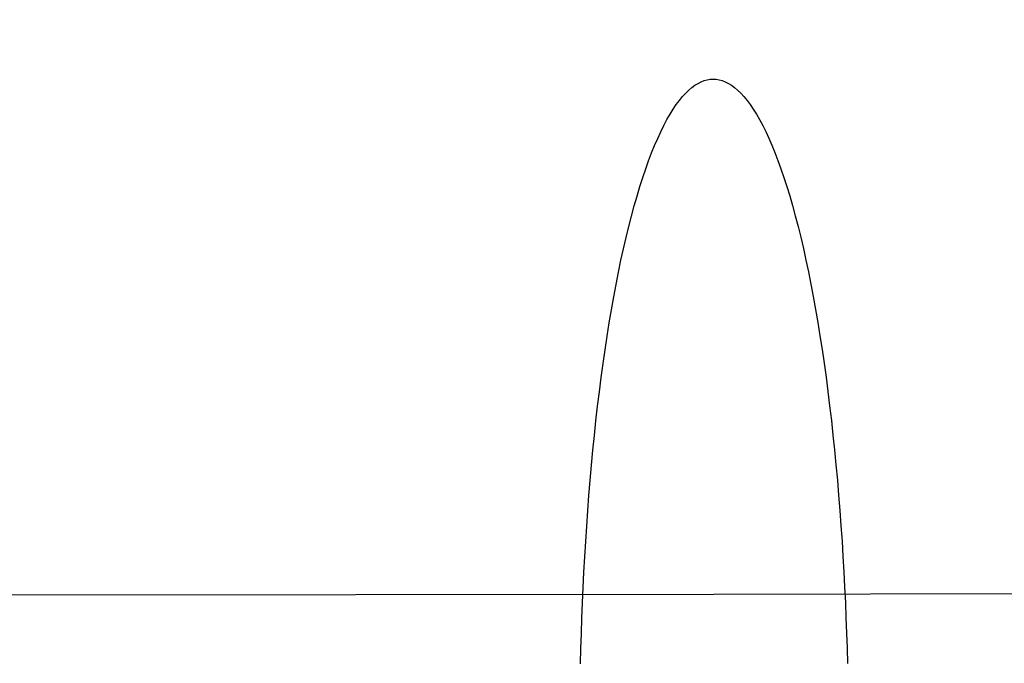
# Model space of a CAD drawing. Header units: millimetres. Extents: x -2852 to 102, y -106 to 97.
# Tile 145 of 256: x -2369 to -2359, y -4 to 3. Entities that reach past the tile are written whole.
import ezdxf

# ---------------------------------------------------------------- set-up
doc = ezdxf.new("R2010")
doc.units = ezdxf.units.MM
doc.header["$MEASUREMENT"] = 0
doc.layers.add('Predefinito', color=5, linetype='Continuous')

msp = doc.modelspace()

# ---------------------------------------------------------------- linework, layer by layer
at = {"layer": 'Predefinito', "extrusion": (-0.001366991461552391, 0.9999990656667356, 0)}
msp.add_lwpolyline([(1899.674573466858, 1028.425676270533), (1950.258311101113, 936.0311236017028), (1967.400196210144, 906.575531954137), (1985.126516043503, 877.4701447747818), (2004.656316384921, 847.0844636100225), (2025.496176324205, 816.669032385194), (2036.394788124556, 801.6049686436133), (2047.581462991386, 786.7526361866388), (2059.048771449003, 772.1737902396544), (2070.848342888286, 757.8628825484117), (2082.852187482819, 744.0269988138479), (2095.232192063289, 730.5284931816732), (2107.740481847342, 717.6917338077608), (2114.150143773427, 711.4284940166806), (2120.668526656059, 705.278737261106), (2127.105031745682, 699.4242024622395), (2133.651606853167, 693.6936066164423), (2140.312207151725, 688.0966408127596), (2147.090787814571, 682.6429961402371), (2153.75026149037, 677.5237656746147), (2160.526113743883, 672.5595220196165), (2167.421020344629, 667.7628195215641), (2174.437410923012, 663.1468989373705), (2181.31288946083, 658.8844485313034), (2188.305132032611, 654.8160355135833), (2195.415453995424, 650.9559758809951), (2202.64302808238, 647.320413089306), (2209.73752194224, 644.0360807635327), (2216.937413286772, 640.9926609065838), (2220.575985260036, 639.5662277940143), (2224.239767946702, 638.2060043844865), (2227.928330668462, 636.9140345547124), (2231.64124274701, 635.6923621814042), (2235.831195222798, 634.408737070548), (2240.048173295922, 633.2171015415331), (2244.289387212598, 632.1182628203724), (2248.553001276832, 631.1118868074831), (2252.586947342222, 630.2482168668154), (2256.637848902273, 629.4656582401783), (2260.704069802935, 628.7638639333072), (2264.783395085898, 628.1424203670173), (2268.846862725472, 627.6041235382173), (2272.919590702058, 627.1439552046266), (2277.000234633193, 626.7611647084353), (2281.087450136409, 626.4550013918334), (2285.179869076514, 626.2246883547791), (2289.276028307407, 626.0693437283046), (2293.374440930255, 625.98805940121), (2297.473620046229, 625.979927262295), (2305.646792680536, 626.1784472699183), (2313.808414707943, 626.6564582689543), (2321.949898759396, 627.4059781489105), (2330.063045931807, 628.4188195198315), (2338.132338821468, 629.6855258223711), (2346.159212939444, 631.19934427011), (2354.137618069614, 632.9527950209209), (2362.061503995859, 634.9383982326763), (2369.890818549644, 637.1387617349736), (2377.655943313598, 639.5559469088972), (2385.352627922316, 642.1840648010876), (2392.976220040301, 645.0172180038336), (2400.434543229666, 648.0133496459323), (2407.813089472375, 651.2003683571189), (2415.108121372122, 654.574644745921), (2422.315901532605, 658.1325494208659), (2429.27810764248, 661.7871694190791), (2436.148314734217, 665.6118309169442), (2442.921659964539, 669.6045235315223), (2449.593583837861, 673.7639364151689), (2455.744190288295, 677.8085140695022), (2461.79696152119, 681.9980824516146), (2467.746880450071, 686.3327562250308), (2473.588068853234, 690.8129082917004), (2480.985152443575, 696.835755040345), (2488.178176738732, 703.1012744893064), (2491.987888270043, 706.5957953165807), (2495.734193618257, 710.1583616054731), (2499.416204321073, 713.7875134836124), (2503.033206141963, 717.481423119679), (2509.945883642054, 724.9170763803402), (2516.605686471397, 732.579540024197), (2522.960022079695, 740.3811103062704), (2529.075879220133, 748.3716608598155), (2534.957113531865, 756.5253814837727), (2540.622272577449, 764.8319886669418), (2546.117810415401, 773.3251265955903), (2551.423854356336, 781.9349877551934), (2556.659804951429, 790.8208707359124), (2561.739512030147, 799.7986763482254), (2571.509788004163, 817.9680090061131), (2626.827584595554, 928.1936540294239), (2638.541319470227, 949.7322297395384), (2651.215680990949, 971.6716347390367), (2674.70444038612, 1009.524286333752), (2677.831677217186, 1014.878638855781), (2679.262425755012, 1017.450514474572), (2680.646061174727, 1020.04534911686), (2681.887900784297, 1022.49666156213), (2683.067744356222, 1024.978650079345), (2684.055893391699, 1027.222851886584), (2684.522245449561, 1028.356636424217), (2684.967345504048, 1029.498783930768)], dxfattribs=at)
msp.add_lwpolyline([(1899.674573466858, 1028.425676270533), (1950.258311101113, 936.0311236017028), (1967.400196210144, 906.575531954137), (1985.126516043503, 877.4701447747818), (2004.656316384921, 847.0844636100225), (2025.496176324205, 816.669032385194), (2036.394788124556, 801.6049686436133), (2047.581462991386, 786.7526361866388), (2059.048771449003, 772.1737902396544), (2070.848342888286, 757.8628825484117), (2082.852187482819, 744.0269988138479), (2095.232192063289, 730.5284931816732), (2107.740481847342, 717.6917338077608), (2114.150143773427, 711.4284940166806), (2120.668526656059, 705.278737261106), (2127.105031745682, 699.4242024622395), (2133.651606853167, 693.6936066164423), (2140.312207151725, 688.0966408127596), (2147.090787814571, 682.6429961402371), (2153.75026149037, 677.5237656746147), (2160.526113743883, 672.5595220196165), (2167.421020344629, 667.7628195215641), (2174.437410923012, 663.1468989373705), (2181.31288946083, 658.8844485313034), (2188.305132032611, 654.8160355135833), (2195.415453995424, 650.9559758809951), (2202.64302808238, 647.320413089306), (2209.73752194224, 644.0360807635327), (2216.937413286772, 640.9926609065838), (2220.575985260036, 639.5662277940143), (2224.239767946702, 638.2060043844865), (2227.928330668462, 636.9140345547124), (2231.64124274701, 635.6923621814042), (2235.831195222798, 634.408737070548), (2240.048173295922, 633.2171015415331), (2244.289387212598, 632.1182628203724), (2248.553001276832, 631.1118868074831), (2252.586947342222, 630.2482168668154), (2256.637848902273, 629.4656582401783), (2260.704069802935, 628.7638639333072), (2264.783395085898, 628.1424203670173), (2268.846862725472, 627.6041235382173), (2272.919590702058, 627.1439552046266), (2277.000234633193, 626.7611647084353), (2281.087450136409, 626.4550013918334), (2285.179869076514, 626.2246883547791), (2289.276028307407, 626.0693437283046), (2293.374440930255, 625.98805940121), (2297.473620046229, 625.979927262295), (2305.646792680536, 626.1784472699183), (2313.808414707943, 626.6564582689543), (2321.949898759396, 627.4059781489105), (2330.063045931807, 628.4188195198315), (2338.132338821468, 629.6855258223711), (2346.159212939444, 631.19934427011), (2354.137618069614, 632.9527950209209), (2362.061503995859, 634.9383982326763), (2369.890818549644, 637.1387617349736), (2377.655943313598, 639.5559469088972), (2385.352627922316, 642.1840648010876), (2392.976220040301, 645.0172180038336), (2400.434543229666, 648.0133496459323), (2407.813089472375, 651.2003683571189), (2415.108121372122, 654.574644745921), (2422.315901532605, 658.1325494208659), (2429.27810764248, 661.7871694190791), (2436.148314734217, 665.6118309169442), (2442.921659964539, 669.6045235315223), (2449.593583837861, 673.7639364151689), (2455.744190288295, 677.8085140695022), (2461.79696152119, 681.9980824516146), (2467.746880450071, 686.3327562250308), (2473.588068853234, 690.8129082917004), (2480.985152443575, 696.835755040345), (2488.178176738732, 703.1012744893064), (2491.987888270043, 706.5957953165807), (2495.734193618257, 710.1583616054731), (2499.416204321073, 713.7875134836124), (2503.033206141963, 717.481423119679), (2509.945883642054, 724.9170763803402), (2516.605686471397, 732.579540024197), (2522.960022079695, 740.3811103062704), (2529.075879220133, 748.3716608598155), (2534.957113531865, 756.5253814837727), (2540.622272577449, 764.8319886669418), (2546.117810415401, 773.3251265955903), (2551.423854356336, 781.9349877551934), (2556.659804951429, 790.8208707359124), (2561.739512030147, 799.7986763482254), (2571.509788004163, 817.9680090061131), (2626.827584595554, 928.1936540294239), (2638.541319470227, 949.7322297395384), (2651.215680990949, 971.6716347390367), (2674.70444038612, 1009.524286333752), (2677.831677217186, 1014.878638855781), (2679.262425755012, 1017.450514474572), (2680.646061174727, 1020.04534911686), (2681.887900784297, 1022.49666156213), (2683.067744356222, 1024.978650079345), (2684.055893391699, 1027.222851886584), (2684.522245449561, 1028.356636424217), (2684.967345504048, 1029.498783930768)], dxfattribs=at)
at = {"layer": 'Predefinito'}
msp.add_polyline3d([(-2363.476870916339, -3.966198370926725, 628.1292186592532), (-2363.472983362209, -3.805312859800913, 628.1489345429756), (-2363.468296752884, -3.643678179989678, 628.1724908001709), (-2363.462796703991, -3.481425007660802, 628.1999556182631), (-2363.456469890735, -3.318689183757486, 628.2313920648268), (-2363.44930412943, -3.155611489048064, 628.2668576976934), (-2363.441288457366, -2.992337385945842, 628.3064041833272), (-2363.432413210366, -2.829016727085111, 628.350076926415), (-2363.422670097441, -2.665803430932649, 628.397914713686), (-2363.412052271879, -2.502855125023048, 628.4499493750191), (-2363.400554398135, -2.340332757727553, 628.5062054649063), (-2363.388172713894, -2.178400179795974, 628.5666999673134), (-2363.374905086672, -2.017223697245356, 628.6314420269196), (-2363.360751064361, -1.856971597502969, 628.7004327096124), (-2363.345711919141, -1.697813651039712, 628.7736647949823), (-2363.32979068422, -1.539920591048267, 628.8511226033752), (-2363.312992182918, -1.383463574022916, 628.9327818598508), (-2363.295323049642, -1.22861362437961, 629.0186095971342), (-2363.276791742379, -1.075541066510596, 629.1085640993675), (-2363.257408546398, -0.9244149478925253, 629.2025948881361), (-2363.237185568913, -0.7754024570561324, 629.3006427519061), (-2363.216136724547, -0.6286683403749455, 629.4026398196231), (-2363.194277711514, -0.4843743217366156, 629.5085096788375), (-2363.171625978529, -0.3426785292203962, 629.6181675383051), (-2363.148200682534, -0.2037349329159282, 629.7315204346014), (-2363.124022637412, -0.0676927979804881, 629.84846748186), (-2363.099114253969, 0.0653038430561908, 629.9689001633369), (-2363.073499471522, 0.1951166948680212, 630.0927026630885), (-2363.047203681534, 0.3216136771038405, 630.2197522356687), (-2363.0202536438, 0.4446693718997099, 630.3499196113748), (-2362.992677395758, 0.564165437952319, 630.483069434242), (-2362.964504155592, 0.6799909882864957, 630.6190607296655), (-2362.935764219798, 0.7920429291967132, 630.7577473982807), (-2362.906488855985, 0.9002262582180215, 630.8989787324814), (-2362.876710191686, 1.004454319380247, 631.0425999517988), (-2362.8464611, 1.104649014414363, 631.1884527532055), (-2362.815775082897, 1.200740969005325, 631.336375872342), (-2362.784686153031, 1.292669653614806, 631.4862056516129), (-2362.753228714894, 1.380383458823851, 631.637776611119), (-2362.721437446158, 1.463839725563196, 631.7909220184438), (-2362.689347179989, 1.543004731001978, 631.9454744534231), (-2362.656992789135, 1.617853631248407, 632.1012663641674), (-2362.624409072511, 1.688370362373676, 632.2581306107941), (-2362.591630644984, 1.754547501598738, 632.4159009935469), (-2362.558691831, 1.816386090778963, 632.5744127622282), (-2362.525626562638, 1.873895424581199, 632.7335031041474), (-2362.492468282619, 1.927092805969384, 632.8930116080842), (-2362.459249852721, 1.976003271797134, 633.0527807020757), (-2362.426003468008, 2.020659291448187, 633.2126560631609), (-2362.392760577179, 2.061100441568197, 633.3724869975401), (-2362.359551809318, 2.097373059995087, 633.5321267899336), (-2362.326406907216, 2.129529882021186, 633.6914330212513), (-2362.293354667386, 2.157629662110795, 633.8502678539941), (-2362.260422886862, 2.181736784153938, 634.0084982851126), (-2362.227638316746, 2.201920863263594, 634.1659963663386), (-2362.195026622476, 2.218256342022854, 634.3226393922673), (-2362.162612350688, 2.23082208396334, 634.4783100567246), (-2362.130418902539, 2.239700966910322, 634.6328965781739), (-2362.098468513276, 2.244979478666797, 634.7862927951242), (-2362.066782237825, 2.246747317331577, 634.9383982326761), (-2362.035091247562, 2.245066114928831, 635.0905036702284), (-2362.00312654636, 2.239874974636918, 635.2438998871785), (-2361.970908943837, 2.2310841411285, 635.3984864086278), (-2361.9384604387, 2.218607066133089, 635.554157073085), (-2361.905804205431, 2.202360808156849, 635.7108000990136), (-2361.872964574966, 2.182266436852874, 635.8682981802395), (-2361.839967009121, 2.15824943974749, 636.0265286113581), (-2361.806838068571, 2.130240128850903, 636.1853634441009), (-2361.773605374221, 2.098174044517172, 636.3446696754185), (-2361.740297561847, 2.06199235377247, 636.5043094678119), (-2361.706944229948, 2.021642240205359, 636.6641404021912), (-2361.673575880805, 1.977077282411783, 636.8240157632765), (-2361.640223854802, 1.928257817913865, 636.983784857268), (-2361.606920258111, 1.875151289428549, 637.1432933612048), (-2361.573697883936, 1.817732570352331, 637.3023837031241), (-2361.540590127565, 1.755984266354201, 637.4608954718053), (-2361.507630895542, 1.689896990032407, 637.6186658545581), (-2361.474854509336, 1.619469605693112, 637.7755301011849), (-2361.442295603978, 1.544709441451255, 637.9313220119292), (-2361.409989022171, 1.465632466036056, 638.0858744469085), (-2361.377969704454, 1.382263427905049, 638.2390198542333), (-2361.346272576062, 1.294635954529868, 638.3905908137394), (-2361.314932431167, 1.202792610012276, 638.5404205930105), (-2361.283983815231, 1.106784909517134, 638.6883437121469), (-2361.253460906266, 1.006673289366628, 638.8341965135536), (-2361.223397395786, 0.902527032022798, 638.9778177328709), (-2361.193826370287, 0.7944241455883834, 639.1190490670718), (-2361.164780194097, 0.6824511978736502, 639.2577357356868), (-2361.136290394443, 0.5667031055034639, 639.3937270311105), (-2361.108387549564, 0.4472828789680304, 639.5268768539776), (-2361.081101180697, 0.3243013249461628, 639.657044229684), (-2361.054459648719, 0.1978767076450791, 639.784093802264), (-2361.028490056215, 0.0681343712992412, 639.9078963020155), (-2361.003218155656, -0.0647936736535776, 640.0283289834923), (-2360.978668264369, -0.2007691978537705, 640.1452760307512), (-2360.954863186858, -0.3396482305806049, 640.2586289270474), (-2360.931824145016, -0.4812815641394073, 640.3682867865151), (-2360.909570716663, -0.6255152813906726, 640.4741566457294), (-2360.888120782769, -0.7721913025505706, 640.5761537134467), (-2360.867490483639, -0.9211479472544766, 640.6742015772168), (-2360.847694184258, -1.072220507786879, 640.7682323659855), (-2360.828744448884, -1.225241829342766, 640.8581868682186), (-2360.810652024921, -1.380042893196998, 640.944014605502), (-2360.793425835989, -1.536453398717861, 641.0256738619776), (-2360.777072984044, -1.69430234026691, 641.1031316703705), (-2360.761598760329, -1.853418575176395, 641.1763637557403), (-2360.747006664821, -2.013631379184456, 641.2453544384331), (-2360.733298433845, -2.174770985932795, 641.3100964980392), (-2360.720474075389, -2.336669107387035, 641.3705910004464), (-2360.708531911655, -2.499159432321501, 641.4268470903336), (-2360.697468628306, -2.662078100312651, 641.4788817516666), (-2360.687279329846, -2.825264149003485, 641.5267195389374), (-2360.67795760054, -2.988559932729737, 641.5703922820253), (-2360.66949557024, -3.151811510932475, 641.609938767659), (-2360.661883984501, -3.31486900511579, 641.6454044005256), (-2360.655112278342, -3.477586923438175, 641.6768408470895), (-2360.649168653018, -3.639824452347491, 641.7043056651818), (-2360.644040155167, -3.801445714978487, 641.7278619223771), (-2360.639712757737, -3.962319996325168, 641.7475778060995)], dxfattribs=at)
msp.add_polyline3d([(-2363.476870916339, -3.966198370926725, 628.1292186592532), (-2363.472983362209, -3.805312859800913, 628.1489345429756), (-2363.468296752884, -3.643678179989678, 628.1724908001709), (-2363.462796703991, -3.481425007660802, 628.1999556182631), (-2363.456469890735, -3.318689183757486, 628.2313920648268), (-2363.44930412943, -3.155611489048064, 628.2668576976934), (-2363.441288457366, -2.992337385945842, 628.3064041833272), (-2363.432413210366, -2.829016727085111, 628.350076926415), (-2363.422670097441, -2.665803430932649, 628.397914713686), (-2363.412052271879, -2.502855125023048, 628.4499493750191), (-2363.400554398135, -2.340332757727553, 628.5062054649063), (-2363.388172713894, -2.178400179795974, 628.5666999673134), (-2363.374905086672, -2.017223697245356, 628.6314420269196), (-2363.360751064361, -1.856971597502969, 628.7004327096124), (-2363.345711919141, -1.697813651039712, 628.7736647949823), (-2363.32979068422, -1.539920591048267, 628.8511226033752), (-2363.312992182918, -1.383463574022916, 628.9327818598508), (-2363.295323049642, -1.22861362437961, 629.0186095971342), (-2363.276791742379, -1.075541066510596, 629.1085640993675), (-2363.257408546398, -0.9244149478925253, 629.2025948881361), (-2363.237185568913, -0.7754024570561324, 629.3006427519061), (-2363.216136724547, -0.6286683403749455, 629.4026398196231), (-2363.194277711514, -0.4843743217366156, 629.5085096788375), (-2363.171625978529, -0.3426785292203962, 629.6181675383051), (-2363.148200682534, -0.2037349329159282, 629.7315204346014), (-2363.124022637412, -0.0676927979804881, 629.84846748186), (-2363.099114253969, 0.0653038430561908, 629.9689001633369), (-2363.073499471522, 0.1951166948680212, 630.0927026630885), (-2363.047203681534, 0.3216136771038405, 630.2197522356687), (-2363.0202536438, 0.4446693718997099, 630.3499196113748), (-2362.992677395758, 0.564165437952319, 630.483069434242), (-2362.964504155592, 0.6799909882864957, 630.6190607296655), (-2362.935764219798, 0.7920429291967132, 630.7577473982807), (-2362.906488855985, 0.9002262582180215, 630.8989787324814), (-2362.876710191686, 1.004454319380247, 631.0425999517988), (-2362.8464611, 1.104649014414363, 631.1884527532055), (-2362.815775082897, 1.200740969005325, 631.336375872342), (-2362.784686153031, 1.292669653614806, 631.4862056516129), (-2362.753228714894, 1.380383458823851, 631.637776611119), (-2362.721437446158, 1.463839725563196, 631.7909220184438), (-2362.689347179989, 1.543004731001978, 631.9454744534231), (-2362.656992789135, 1.617853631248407, 632.1012663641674), (-2362.624409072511, 1.688370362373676, 632.2581306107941), (-2362.591630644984, 1.754547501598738, 632.4159009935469), (-2362.558691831, 1.816386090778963, 632.5744127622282), (-2362.525626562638, 1.873895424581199, 632.7335031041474), (-2362.492468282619, 1.927092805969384, 632.8930116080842), (-2362.459249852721, 1.976003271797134, 633.0527807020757), (-2362.426003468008, 2.020659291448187, 633.2126560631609), (-2362.392760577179, 2.061100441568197, 633.3724869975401), (-2362.359551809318, 2.097373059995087, 633.5321267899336), (-2362.326406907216, 2.129529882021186, 633.6914330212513), (-2362.293354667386, 2.157629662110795, 633.8502678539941), (-2362.260422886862, 2.181736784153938, 634.0084982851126), (-2362.227638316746, 2.201920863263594, 634.1659963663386), (-2362.195026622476, 2.218256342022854, 634.3226393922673), (-2362.162612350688, 2.23082208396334, 634.4783100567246), (-2362.130418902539, 2.239700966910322, 634.6328965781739), (-2362.098468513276, 2.244979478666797, 634.7862927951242), (-2362.066782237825, 2.246747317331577, 634.9383982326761), (-2362.035091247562, 2.245066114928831, 635.0905036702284), (-2362.00312654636, 2.239874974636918, 635.2438998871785), (-2361.970908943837, 2.2310841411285, 635.3984864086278), (-2361.9384604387, 2.218607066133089, 635.554157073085), (-2361.905804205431, 2.202360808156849, 635.7108000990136), (-2361.872964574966, 2.182266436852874, 635.8682981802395), (-2361.839967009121, 2.15824943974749, 636.0265286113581), (-2361.806838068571, 2.130240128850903, 636.1853634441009), (-2361.773605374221, 2.098174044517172, 636.3446696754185), (-2361.740297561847, 2.06199235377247, 636.5043094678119), (-2361.706944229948, 2.021642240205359, 636.6641404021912), (-2361.673575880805, 1.977077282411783, 636.8240157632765), (-2361.640223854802, 1.928257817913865, 636.983784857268), (-2361.606920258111, 1.875151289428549, 637.1432933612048), (-2361.573697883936, 1.817732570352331, 637.3023837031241), (-2361.540590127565, 1.755984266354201, 637.4608954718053), (-2361.507630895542, 1.689896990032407, 637.6186658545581), (-2361.474854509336, 1.619469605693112, 637.7755301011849), (-2361.442295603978, 1.544709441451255, 637.9313220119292), (-2361.409989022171, 1.465632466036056, 638.0858744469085), (-2361.377969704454, 1.382263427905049, 638.2390198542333), (-2361.346272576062, 1.294635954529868, 638.3905908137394), (-2361.314932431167, 1.202792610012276, 638.5404205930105), (-2361.283983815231, 1.106784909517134, 638.6883437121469), (-2361.253460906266, 1.006673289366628, 638.8341965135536), (-2361.223397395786, 0.902527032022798, 638.9778177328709), (-2361.193826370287, 0.7944241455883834, 639.1190490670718), (-2361.164780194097, 0.6824511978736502, 639.2577357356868), (-2361.136290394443, 0.5667031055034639, 639.3937270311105), (-2361.108387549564, 0.4472828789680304, 639.5268768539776), (-2361.081101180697, 0.3243013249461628, 639.657044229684), (-2361.054459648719, 0.1978767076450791, 639.784093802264), (-2361.028490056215, 0.0681343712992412, 639.9078963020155), (-2361.003218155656, -0.0647936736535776, 640.0283289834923), (-2360.978668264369, -0.2007691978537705, 640.1452760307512), (-2360.954863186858, -0.3396482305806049, 640.2586289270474), (-2360.931824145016, -0.4812815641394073, 640.3682867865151), (-2360.909570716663, -0.6255152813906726, 640.4741566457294), (-2360.888120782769, -0.7721913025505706, 640.5761537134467), (-2360.867490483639, -0.9211479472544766, 640.6742015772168), (-2360.847694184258, -1.072220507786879, 640.7682323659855), (-2360.828744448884, -1.225241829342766, 640.8581868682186), (-2360.810652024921, -1.380042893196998, 640.944014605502), (-2360.793425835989, -1.536453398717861, 641.0256738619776), (-2360.777072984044, -1.69430234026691, 641.1031316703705), (-2360.761598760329, -1.853418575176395, 641.1763637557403), (-2360.747006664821, -2.013631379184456, 641.2453544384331), (-2360.733298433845, -2.174770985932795, 641.3100964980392), (-2360.720474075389, -2.336669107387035, 641.3705910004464), (-2360.708531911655, -2.499159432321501, 641.4268470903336), (-2360.697468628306, -2.662078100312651, 641.4788817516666), (-2360.687279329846, -2.825264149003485, 641.5267195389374), (-2360.67795760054, -2.988559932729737, 641.5703922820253), (-2360.66949557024, -3.151811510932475, 641.609938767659), (-2360.661883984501, -3.31486900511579, 641.6454044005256), (-2360.655112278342, -3.477586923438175, 641.6768408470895), (-2360.649168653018, -3.639824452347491, 641.7043056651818), (-2360.644040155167, -3.801445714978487, 641.7278619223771), (-2360.639712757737, -3.962319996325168, 641.7475778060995)], dxfattribs=at)

doc.saveas('drawing.dxf')
